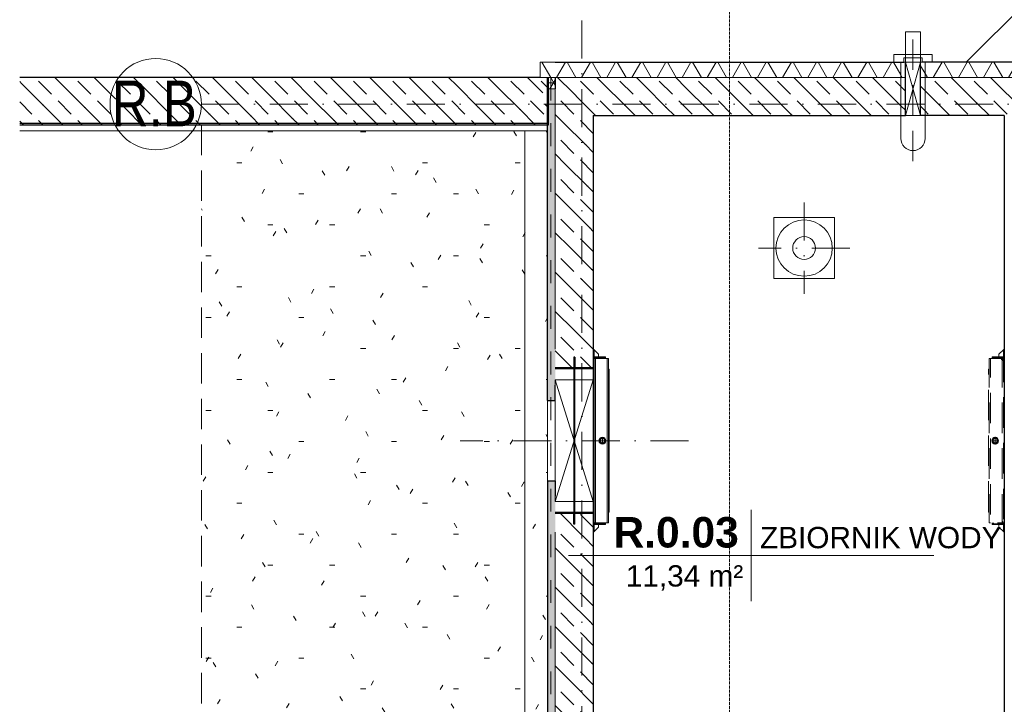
# Model space of a CAD drawing. Header units: millimetres. Extents: x -3176 to 162662, y -36434 to 57907.
# Tile 97 of 155: x 99967 to 106435, y 23065 to 27560. Entities that reach past the tile are written whole.
import ezdxf

# ---------------------------------------------------------------- set-up
doc = ezdxf.new("R2010")
doc.units = ezdxf.units.MM
for name, pattern in [('1-Sheet - 32170-CIV-6170-DW-2035-015-01 - RZUTY$0$A_Dash_1_5mm', [30, 15, -15]), ('1-Sheet - 32170-CIV-6170-DW-2035-015-01 - RZUTY$0$A_Dash_Dot_2_5mm_Axis', [45, 25, -10, 0, -10]), ('1-Sheet - 32170-CIV-6170-DW-2035-015-01 - RZUTY$0$A_Hidden_2_0mm', [30, 20, -10]), ('DASHED', [0.75, 0.5, -0.25])]:
    doc.linetypes.add(name, pattern=pattern)
doc.layers.get('0').update_dxf_attribs({"lineweight": 5})
for name, color, linetype, lineweight in [('1-Sheet - 32170-CIV-6170-DW-2035-015-01 - RZUTY$0$_UG_Urządzenia', 8, 'Continuous', 0), ('1-Sheet - 32170-CIV-6170-DW-2035-015-01 - RZUTY$0$A-AREA-IDEN', 2, 'Continuous', 9), ('1-Sheet - 32170-CIV-6170-DW-2035-015-01 - RZUTY$0$A-DETL', 8, 'Continuous', 0), ('1-Sheet - 32170-CIV-6170-DW-2035-015-01 - RZUTY$0$A-DETL-GENF', 8, 'Continuous', 0), ('1-Sheet - 32170-CIV-6170-DW-2035-015-01 - RZUTY$0$A-DETL-THIN', 8, 'Continuous', 0), ('1-Sheet - 32170-CIV-6170-DW-2035-015-01 - RZUTY$0$A-FLOR', 8, 'Continuous', 0), ('1-Sheet - 32170-CIV-6170-DW-2035-015-01 - RZUTY$0$A-GENM', 8, 'Continuous', 0), ('1-Sheet - 32170-CIV-6170-DW-2035-015-01 - RZUTY$0$A-WALL', 8, 'Continuous', 0), ('1-Sheet - 32170-CIV-6170-DW-2035-015-01 - RZUTY$0$A-WALL-PATT', 8, 'Continuous', 0), ('1-Sheet - 32170-CIV-6170-DW-2035-015-01 - RZUTY$0$OPISY', 8, 'Continuous', 0), ('1-Sheet - 32170-CIV-6170-DW-2035-015-01 - RZUTY$0$S-GRID', 8, 'Continuous', 0), ('1-Sheet - 32170-CIV-6170-DW-2035-015-01 - RZUTY$0$S-GRID-IDEN', 8, 'Continuous', 0), ('1-Sheet - 32170-CIV-6170-DW-2035-015-01 - RZUTY$0$Zastawki do basenu_dxf _3_', 8, 'Continuous', 9), ('1-Sheet - 32170-CIV-6170-DW-2035-015-01 - RZUTY$0$Zastawki i wpusty_dxf _2_', 8, 'Continuous', 0), ('G-ANNO-SYMB', 111, 'DASHED', 9)]:
    doc.layers.add(name, color=color, linetype=linetype, lineweight=lineweight)
doc.styles.add('1-Sheet - 32170-CIV-6170-DW-2035-015-01 - RZUTY$0$Arial_6', font='arial.ttf', dxfattribs={"width": 0.8, "height": 30})
doc.styles.add('1-Sheet - 32170-CIV-6170-DW-2035-015-01 - RZUTY$0$Arial_7', font='arial.ttf', dxfattribs={"height": 14})
doc.styles.add('1-Sheet - 32170-CIV-6170-DW-2035-015-01 - RZUTY$0$Arial_B_1', font='arialbd.ttf', dxfattribs={"height": 20})
pattern_1 = [(315, (1157.854, 0), (12.93157, 12.93157), [12.192, -6.096]), (315, (1171.061, -1e-12), (12.93157, 12.93157), [20.32, 0, 0, 0])]

# ---------------------------------------------------------------- blocks, each defined once
blk = doc.blocks.new('1-Sheet - 32170-CIV-6170-DW-2035-015-01 - RZUTY$0$A_Opening_Circular_Face_Based - Circular_Fi_800-1001373-B2_100_AG_PARTER_00 - Dep_PW')
at = {"layer": '1-Sheet - 32170-CIV-6170-DW-2035-015-01 - RZUTY$0$A-DETL-GENF'}
for p, q in [((5741.53, -99), (5741.53, -19)), ((5741.53, -19), (5766.53, -19)), ((5741.53, -99), (5766.53, -19)), ((5741.53, -19), (5766.53, -99)), ((5766.53, -19), (5766.53, -99)), ((5766.53, -99), (5741.53, -99))]:
    blk.add_line(p, q, dxfattribs=at)
blk = doc.blocks.new('1-Sheet - 32170-CIV-6170-DW-2035-015-01 - RZUTY$0$Zastawki i wpusty_dxf_Wpust żel_ 40x40cm-989291-B2_100_AG_PARTER_00 - Dep_PW')
at = {"layer": '1-Sheet - 32170-CIV-6170-DW-2035-015-01 - RZUTY$0$_UG_Urządzenia', "color": 7, "lineweight": 9, "flags": 128}
blk.add_lwpolyline([(-20, 20), (20, 20), (20, -20), (-20, -20)], close=True, dxfattribs=at)
at = {"layer": '1-Sheet - 32170-CIV-6170-DW-2035-015-01 - RZUTY$0$_UG_Urządzenia', "color": 7, "lineweight": 9}
for radius in [18.5, 7.5]:
    blk.add_circle((0, 0), radius, dxfattribs=at)
blk = doc.blocks.new('1-Sheet - 32170-CIV-6170-DW-2035-015-01 - RZUTY$0$Zastawki do basenu_dxf_SW_CENTERMARKSYMBOL_23-993070-B2_100_AG_PARTER_00 - Dep_PW')
at = {"layer": '1-Sheet - 32170-CIV-6170-DW-2035-015-01 - RZUTY$0$OPISY'}
for p, q in [((-0.5, 0), (-0.95, 0)), ((0, 0.5), (0, 0.95)), ((0.5, 0), (0.95, 0)), ((0, -0.5), (0, -0.95))]:
    blk.add_line(p, q, dxfattribs=at)
at = {"layer": '1-Sheet - 32170-CIV-6170-DW-2035-015-01 - RZUTY$0$OPISY', "flags": 128}
for points in [[(-0.25, 0), (0, 0), (0, 0.25)], [(0.25, 0), (0, 0), (0, -0.25)]]:
    blk.add_lwpolyline(points, dxfattribs=at)
blk = doc.blocks.new('1-Sheet - 32170-CIV-6170-DW-2035-015-01 - RZUTY$0$Zastawki do basenu_dxf_A$Cf02e1ef2-992999-B2_100_AG_PARTER_00 - Dep_PW')
at = {"layer": '1-Sheet - 32170-CIV-6170-DW-2035-015-01 - RZUTY$0$_UG_Urządzenia'}
for p, q in [((0, 10.1), (0, 10.4)), ((5, 10.4), (5, 9.8)), ((6, 9.4), (5.5, 9.4)), ((10, 9.9), (6, 9.9)), ((110, 9.9), (114, 9.9)), ((114.5, 9.4), (114, 9.4)), ((115, 10.4), (115, 9.8)), ((120, 10.1), (120, 10.4)), ((5.5, 3.4), (6, 3.4)), ((106.6, 0), (13.4, 0)), ((57.98, 3.4), (58.27, 3.4)), ((61.03, 2.4), (58.97, 2.4)), ((61.73, 3.4), (62.02, 3.4))]:
    blk.add_line(p, q, dxfattribs=at)
at = {"layer": '1-Sheet - 32170-CIV-6170-DW-2035-015-01 - RZUTY$0$_UG_Urządzenia', "flags": 128}
for points in [[(5, 3.4), (5, 9.4), (5, 9.8), (0.3, 9.8), (3.2, 6.9), (5, 6.9)], [(6, 2.4), (5, 2.4), (5, 3.4), (5.5, 3.4), (5.5, 9.4), (5, 9.4)], [(114, 10.4), (114, 9.9), (114, 8.9), (6, 8.9), (6, 9.9), (6, 10.4)], [(6, 8.9), (6, 1.4), (114, 1.4), (114, 8.9)], [(10, 10.4), (10, 9.9), (110, 9.9), (110, 10.4)], [(114, 3.4), (114.5, 3.4), (115, 3.4), (115, 9.4)], [(115, 6.9), (116.8, 6.9), (119.7, 9.8), (115, 9.8), (115, 9.4), (114.5, 9.4), (114.5, 3.4)], [(114, 1.4), (114, 0.4), (6, 0.4), (6, 1.4)], [(115, 3.4), (115, 2.4), (114, 2.4)]]:
    blk.add_lwpolyline(points, dxfattribs=at)
at = {"layer": '1-Sheet - 32170-CIV-6170-DW-2035-015-01 - RZUTY$0$_UG_Urządzenia'}
for radius in [2.25, 2, 1.5]:
    blk.add_circle((60, 4.4), radius, dxfattribs=at)
for centre, radius, start, end in [((6, 9.4), 1, 90, 180), ((6, 9.4), 0.5, 90, 180), ((114, 9.4), 1, 0, 90), ((114, 9.4), 0.5, 0, 90), ((6, 3.4), 1, 180, 270), ((6, 3.4), 0.5, 180, 270), ((114, 3.4), 0.5, 270, 360), ((114, 3.4), 1, 270, 360)]:
    blk.add_arc(centre, radius, start, end, dxfattribs=at)
for points, knots in [([(0, 10.4), (0, 10.4), (0, 10.39), (0.02, 10.35), (0.04, 10.29), (0.07, 10.2), (0.11, 10.1), (0.16, 9.99), (0.22, 9.89), (0.27, 9.83), (0.3, 9.8)], [0, 0, 0, 0, 0.116813, 0.242225, 0.372808, 0.505257, 0.636505, 0.763879, 0.885356, 1, 1, 1, 1]), ([(0, 10.1), (0, 10.1), (0, 10.1), (0.02, 10.08), (0.04, 10.04), (0.07, 10), (0.11, 9.95), (0.18, 9.87), (0.25, 9.83), (0.3, 9.8)], [0, 0, 0, 0, 0.100924, 0.210735, 0.327937, 0.451291, 0.580016, 0.713971, 1, 1, 1, 1]), ([(119.7, 9.8), (119.73, 9.83), (119.78, 9.89), (119.84, 9.99), (119.89, 10.1), (119.93, 10.2), (119.96, 10.29), (119.98, 10.35), (120, 10.39), (120, 10.4), (120, 10.4)], [0, 0, 0, 0, 0.114644, 0.236121, 0.363495, 0.494743, 0.627192, 0.757775, 0.883187, 1, 1, 1, 1]), ([(119.7, 9.8), (119.75, 9.83), (119.82, 9.87), (119.89, 9.95), (119.93, 10), (119.96, 10.04), (119.98, 10.08), (120, 10.1), (120, 10.1), (120, 10.1)], [0, 0, 0, 0, 0.286029, 0.419984, 0.548709, 0.672063, 0.789265, 0.899076, 1, 1, 1, 1]), ([(12.89, 0.4), (12.9, 0.39), (12.94, 0.33), (13, 0.23), (13.09, 0.12), (13.18, 0.05), (13.28, 0.01), (13.36, 0), (13.4, 0)], [0, 0, 0, 0, 0.04039, 0.238859, 0.437328, 0.632049, 0.820031, 1, 1, 1, 1]), ([(106.6, 0), (106.64, 0), (106.72, 0.01), (106.82, 0.05), (106.91, 0.12), (107, 0.23), (107.06, 0.33), (107.1, 0.39), (107.11, 0.4)], [0, 0, 0, 0, 0.179969, 0.367951, 0.562672, 0.761141, 0.95961, 1, 1, 1, 1])]:
    blk.add_open_spline(points, degree=3, knots=knots, dxfattribs=at)
blk.add_blockref('1-Sheet - 32170-CIV-6170-DW-2035-015-01 - RZUTY$0$Zastawki do basenu_dxf_SW_CENTERMARKSYMBOL_23-993070-B2_100_AG_PARTER_00 - Dep_PW', (60, 4.4))
blk = doc.blocks.new('1-Sheet - 32170-CIV-6170-DW-2035-015-01 - RZUTY$0$KTI_Tuleja_Integra - KTI_Tuleja_Integra 945-1006807-B2_100_AG_PARTER_00 - Dep_PW')
at = {"layer": '1-Sheet - 32170-CIV-6170-DW-2035-015-01 - RZUTY$0$A-GENM', "lineweight": 25}
for p, q in [((5753.68, -4.25), (5753.68, -11.75)), ((5754.38, -4.25), (5753.68, -4.25)), ((5754.38, -4.25), (5754.38, -11.75)), ((5766.53, -11.25), (5741.53, -11.25)), ((5766.53, -11.75), (5741.53, -11.75)), ((5754.38, -11.75), (5753.68, -11.75)), ((5766.53, -11.75), (5766.53, -11.25)), ((5741.53, -106.25), (5766.53, -106.25)), ((5766.53, -106.75), (5741.53, -106.75)), ((5753.68, -113.75), (5753.68, -106.25)), ((5754.38, -106.25), (5753.68, -106.25)), ((5754.38, -113.75), (5754.38, -106.25)), ((5766.53, -106.25), (5766.53, -106.75)), ((5754.38, -113.75), (5753.68, -113.75))]:
    blk.add_line(p, q, dxfattribs=at)
at = {"layer": '1-Sheet - 32170-CIV-6170-DW-2035-015-01 - RZUTY$0$A-GENM'}
for p, q in [((5753.68, -106.25), (5753.68, -11.75)), ((5754.38, -11.75), (5754.38, -106.25)), ((5766.53, -106.25), (5766.53, -11.75))]:
    blk.add_line(p, q, dxfattribs=at)
blk = doc.blocks.new('1-Sheet - 32170-CIV-6170-DW-2035-015-01 - RZUTY$0$A_Opening_Circular_Face_Based - Circular_Fi_100-1011685-B2_100_AG_PARTER_00 - Dep_PW')
at = {"layer": '1-Sheet - 32170-CIV-6170-DW-2035-015-01 - RZUTY$0$A-DETL-GENF'}
for p, q in [((5971.53, 189.5), (5973.27, 189.5)), ((5971.53, 154.5), (5971.53, 189.5)), ((5981.53, 154.5), (5971.53, 189.5)), ((5971.53, 154.5), (5981.53, 189.5)), ((5979.78, 189.5), (5981.53, 189.5)), ((5981.53, 189.5), (5981.53, 154.5)), ((5981.53, 154.5), (5971.53, 154.5))]:
    blk.add_line(p, q, dxfattribs=at)
blk = doc.blocks.new('1-Sheet - 32170-CIV-6170-DW-2035-015-01 - RZUTY$0$Ściana oporowa - Ściana oporowa-1051606-B2_100_AG_PARTER_00 - Dep_PW')
at = {"layer": '1-Sheet - 32170-CIV-6170-DW-2035-015-01 - RZUTY$0$A-WALL-PATT', "lineweight": 9}
h = blk.add_hatch(dxfattribs=at)
h.set_pattern_fill('FP_1', color=256, style=0, pattern_type=2)
h.set_pattern_definition([(315, (0, 0), (12.93157, 12.93157), [12.192, -6.096]), (315, (13.208, 0), (12.93157, 12.93157), [20.32, 0, 0, 0])])
h.paths.add_polyline_path([(5721.53, 148.45), (5737.03, 148.45), (5731.53, 179.5), (5389.7, 179.5), (5389.7, 148.45), (5610.31, 148.45)])
h.paths.add_polyline_path([(5737.03, 172), (5737.03, 179.5), (5736.53, 179.5), (5736.53, 172)])
at = {"layer": '1-Sheet - 32170-CIV-6170-DW-2035-015-01 - RZUTY$0$A-WALL', "lineweight": 25}
for p, q in [((5731.53, 179.5), (5389.7, 179.5)), ((5737.03, 148.45), (5737.03, 172)), ((5389.7, 148.45), (5737.03, 148.45))]:
    blk.add_line(p, q, dxfattribs=at)
at = {"layer": '1-Sheet - 32170-CIV-6170-DW-2035-015-01 - RZUTY$0$A-WALL'}
for p, q in [((5737.03, 172), (5737.03, 179.5)), ((5736.53, 144.5), (5389.7, 144.5))]:
    blk.add_line(p, q, dxfattribs=at)
blk = doc.blocks.new('1-Sheet - 32170-CIV-6170-DW-2035-015-01 - RZUTY$0$A_Nasada_ssawna - NASADA_SSAWNA_DN_100-1250078-B2_100_AG_PARTER_00 - Dep_PW')
at = {"layer": '1-Sheet - 32170-CIV-6170-DW-2035-015-01 - RZUTY$0$A-GENM'}
for p, q in [((5971.53, 209.5), (5971.53, 189.5)), ((5981.53, 209.5), (5971.53, 209.5)), ((5981.53, 189.5), (5981.53, 209.5)), ((5970.53, 192.5), (5970.53, 189.5)), ((5982.53, 192.5), (5970.53, 192.5)), ((5970.53, 189.5), (5982.53, 189.5)), ((5982.53, 189.5), (5982.53, 192.5))]:
    blk.add_line(p, q, dxfattribs=at)
blk = doc.blocks.new('1-Sheet - 32170-CIV-6170-DW-2035-015-01 - RZUTY$0$Zastawki i wpusty_dxf_SW_CENTERMARKSYMBOL_25-1025506-B2_100_AG_PARTER_00 - Dep_PW')
at = {"layer": '1-Sheet - 32170-CIV-6170-DW-2035-015-01 - RZUTY$0$A-DETL', "linetype": '1-Sheet - 32170-CIV-6170-DW-2035-015-01 - RZUTY$0$A_Hidden_2_0mm'}
for p, q in [((-0.5, 0), (-0.95, 0)), ((0, 0.5), (0, 0.95)), ((0.5, 0), (0.95, 0)), ((0, -0.5), (0, -0.95))]:
    blk.add_line(p, q, dxfattribs=at)
at = {"layer": '1-Sheet - 32170-CIV-6170-DW-2035-015-01 - RZUTY$0$A-DETL', "linetype": '1-Sheet - 32170-CIV-6170-DW-2035-015-01 - RZUTY$0$A_Hidden_2_0mm', "flags": 128}
for points in [[(-0.25, 0), (0, 0), (0, 0.25)], [(0.25, 0), (0, 0), (0, -0.25)]]:
    blk.add_lwpolyline(points, dxfattribs=at)
blk = doc.blocks.new('1-Sheet - 32170-CIV-6170-DW-2035-015-01 - RZUTY$0$Zastawki i wpusty_dxf_SW_CENTERMARKSYMBOL_26-1025507-B2_100_AG_PARTER_00 - Dep_PW')
at = {"layer": '1-Sheet - 32170-CIV-6170-DW-2035-015-01 - RZUTY$0$A-DETL', "linetype": '1-Sheet - 32170-CIV-6170-DW-2035-015-01 - RZUTY$0$A_Hidden_2_0mm', "flags": 128}
for points in [[(-0.5, 0), (-0.25, 0), (0, 0), (0, 0.25), (0, 0.5)], [(0.5, 0), (0.25, 0), (0, 0), (0, -0.25), (0, -0.5)]]:
    blk.add_lwpolyline(points, dxfattribs=at)
blk = doc.blocks.new('1-Sheet - 32170-CIV-6170-DW-2035-015-01 - RZUTY$0$Zastawki i wpusty_dxf_SW_CENTERMARKSYMBOL_27-1025508-B2_100_AG_PARTER_00 - Dep_PW')
at = {"layer": '1-Sheet - 32170-CIV-6170-DW-2035-015-01 - RZUTY$0$A-DETL', "linetype": '1-Sheet - 32170-CIV-6170-DW-2035-015-01 - RZUTY$0$A_Hidden_2_0mm'}
for p, q in [((-0.5, 0), (-2.5, 0)), ((0, 0.5), (0, 2.5)), ((0.5, 0), (2.5, 0)), ((0, -0.5), (0, -2.5))]:
    blk.add_line(p, q, dxfattribs=at)
at = {"layer": '1-Sheet - 32170-CIV-6170-DW-2035-015-01 - RZUTY$0$A-DETL', "linetype": '1-Sheet - 32170-CIV-6170-DW-2035-015-01 - RZUTY$0$A_Hidden_2_0mm', "flags": 128}
for points in [[(-0.25, 0), (0, 0), (0, 0.25)], [(0.25, 0), (0, 0), (0, -0.25)]]:
    blk.add_lwpolyline(points, dxfattribs=at)
blk = doc.blocks.new('1-Sheet - 32170-CIV-6170-DW-2035-015-01 - RZUTY$0$Zastawki i wpusty_dxf_A$C19af83ed-1025476-B2_100_AG_PARTER_00 - Dep_PW')
at = {"layer": '1-Sheet - 32170-CIV-6170-DW-2035-015-01 - RZUTY$0$_UG_Urządzenia'}
for p, q in [((7.41, 114), (7.41, 114)), ((9.23, 114), (9.23, 114)), ((3.4, 6), (3.4, 5.5)), ((7.41, 6), (7.41, 6)), ((9.23, 6), (9.23, 6)), ((9.4, 5.5), (9.4, 6)), ((9.4, 5), (9.8, 5))]:
    blk.add_line(p, q, dxfattribs=at)
at = {"layer": '1-Sheet - 32170-CIV-6170-DW-2035-015-01 - RZUTY$0$_UG_Urządzenia', "flags": 128}
for points in [[(9.25, 114), (9.23, 114), (7.41, 114), (7.39, 114)], [(9.25, 6), (9.23, 6), (7.41, 6), (7.39, 6)]]:
    blk.add_lwpolyline(points, dxfattribs=at)
at = {"layer": '1-Sheet - 32170-CIV-6170-DW-2035-015-01 - RZUTY$0$_UG_Urządzenia'}
for radius in [2.25, 2, 1.5]:
    blk.add_circle((4.4, 60), radius, dxfattribs=at)
blk.add_arc((3.4, 114), 0.5, 90, 180, dxfattribs=at)
for points, knots in [([(0.4, 107.11), (0.39, 107.1), (0.33, 107.06), (0.23, 107), (0.12, 106.91), (0.05, 106.82), (0.01, 106.72), (0, 106.64), (0, 106.6)], [0, 0, 0, 0, 0.04039, 0.238859, 0.437328, 0.632049, 0.820031, 1, 1, 1, 1]), ([(9.8, 0.3), (9.83, 0.27), (9.89, 0.22), (9.99, 0.16), (10.1, 0.11), (10.2, 0.07), (10.29, 0.04), (10.35, 0.02), (10.39, 0), (10.4, 0), (10.4, 0)], [0, 0, 0, 0, 0.114644, 0.236121, 0.363495, 0.494743, 0.627192, 0.757775, 0.883187, 1, 1, 1, 1]), ([(9.8, 0.3), (9.83, 0.25), (9.87, 0.18), (9.95, 0.11), (10, 0.07), (10.04, 0.04), (10.08, 0.02), (10.1, 0), (10.1, 0), (10.1, 0)], [0, 0, 0, 0, 0.286029, 0.419984, 0.548709, 0.672063, 0.789265, 0.899076, 1, 1, 1, 1])]:
    blk.add_open_spline(points, degree=3, knots=knots, dxfattribs=at)
at = {"layer": '1-Sheet - 32170-CIV-6170-DW-2035-015-01 - RZUTY$0$A-DETL', "linetype": '1-Sheet - 32170-CIV-6170-DW-2035-015-01 - RZUTY$0$A_Hidden_2_0mm'}
for p, q in [((9.4, 114), (9.4, 114.5)), ((0, 13.4), (0, 106.6)), ((2.4, 58.97), (2.4, 61.03)), ((3.4, 62.02), (3.4, 61.73)), ((3.4, 58.27), (3.4, 57.98)), ((9.9, 10), (10.4, 10))]:
    blk.add_line(p, q, dxfattribs=at)
at = {"layer": '1-Sheet - 32170-CIV-6170-DW-2035-015-01 - RZUTY$0$A-DETL', "linetype": '1-Sheet - 32170-CIV-6170-DW-2035-015-01 - RZUTY$0$A_Hidden_2_0mm', "flags": 128}
for points in [[(3.4, 114.5), (3.4, 115), (9.4, 115), (9.8, 115), (9.8, 119.7), (6.9, 116.8), (6.9, 115)], [(10.1, 120), (10.4, 120), (10.4, 115), (9.8, 115)], [(1.4, 6), (0.4, 6), (0.4, 114), (1.4, 114)], [(8.9, 114), (1.4, 114), (1.4, 6), (8.9, 6)], [(2.4, 114), (2.4, 115), (3.4, 115)], [(3.4, 114), (3.4, 114.5), (9.4, 114.5), (9.4, 115)], [(9.9, 6), (8.9, 6), (8.9, 114), (9.9, 114)], [(10.4, 110), (10.4, 114), (9.9, 114), (9.9, 110), (9.9, 10), (9.9, 6), (10.4, 6), (10.4, 5)], [(9.9, 110), (10.4, 110), (10.4, 10), (10.4, 6)], [(3.4, 5), (3.4, 5.5), (9.4, 5.5), (9.4, 5), (3.4, 5), (2.4, 5), (2.4, 6)], [(6.9, 5), (6.9, 3.2), (9.8, 0.3), (9.8, 5), (10.4, 5), (10.4, 0), (10.1, 0)]]:
    blk.add_lwpolyline(points, dxfattribs=at)
at = {"layer": '1-Sheet - 32170-CIV-6170-DW-2035-015-01 - RZUTY$0$A-DETL', "linetype": '1-Sheet - 32170-CIV-6170-DW-2035-015-01 - RZUTY$0$A_Hidden_2_0mm'}
for centre, radius, start, end in [((3.4, 114), 1, 90, 180), ((9.4, 114), 1, 360, 90), ((9.4, 114), 0.5, 0, 90), ((3.4, 6), 1, 180, 270), ((3.4, 6), 0.5, 180, 270), ((9.4, 6), 0.5, 270, 0), ((9.4, 6), 1, 270, 0)]:
    blk.add_arc(centre, radius, start, end, dxfattribs=at)
for points, knots in [([(10.4, 120), (10.4, 120), (10.39, 120), (10.35, 119.98), (10.29, 119.96), (10.2, 119.93), (10.1, 119.89), (9.99, 119.84), (9.89, 119.78), (9.83, 119.73), (9.8, 119.7)], [0, 0, 0, 0, 0.116813, 0.242225, 0.372808, 0.505257, 0.636505, 0.763879, 0.885356, 1, 1, 1, 1]), ([(10.1, 120), (10.1, 120), (10.1, 120), (10.08, 119.98), (10.04, 119.96), (10, 119.93), (9.95, 119.89), (9.87, 119.82), (9.83, 119.75), (9.8, 119.7)], [0, 0, 0, 0, 0.100924, 0.210735, 0.327937, 0.451291, 0.580016, 0.713971, 1, 1, 1, 1]), ([(0, 13.4), (0, 13.36), (0.01, 13.28), (0.05, 13.18), (0.12, 13.09), (0.23, 13), (0.33, 12.94), (0.39, 12.9), (0.4, 12.89)], [0, 0, 0, 0, 0.179969, 0.367951, 0.562672, 0.761141, 0.95961, 1, 1, 1, 1])]:
    blk.add_open_spline(points, degree=3, knots=knots, dxfattribs=at)
at = {"rotation": 270}
for name, p in [('1-Sheet - 32170-CIV-6170-DW-2035-015-01 - RZUTY$0$Zastawki i wpusty_dxf_SW_CENTERMARKSYMBOL_25-1025506-B2_100_AG_PARTER_00 - Dep_PW', (9.23, 113.33)), ('1-Sheet - 32170-CIV-6170-DW-2035-015-01 - RZUTY$0$Zastawki i wpusty_dxf_SW_CENTERMARKSYMBOL_27-1025508-B2_100_AG_PARTER_00 - Dep_PW', (4.4, 60)), ('1-Sheet - 32170-CIV-6170-DW-2035-015-01 - RZUTY$0$Zastawki i wpusty_dxf_SW_CENTERMARKSYMBOL_26-1025507-B2_100_AG_PARTER_00 - Dep_PW', (9.23, 6.67))]:
    blk.add_blockref(name, p, dxfattribs=at)
blk = doc.blocks.new('1-Sheet - 32170-CIV-6170-DW-2035-015-01 - RZUTY$0$Grid - A_Grid_Head_Circle_6mm-466136-B2_100_AG_PARTER_00 - Dep_PW')
at = {"layer": '1-Sheet - 32170-CIV-6170-DW-2035-015-01 - RZUTY$0$S-GRID-IDEN'}
blk.add_circle((0, 0), 0.3, dxfattribs=at)
blk = doc.blocks.new('1-Sheet - 32170-CIV-6170-DW-2035-015-01 - RZUTY$0$A_Room_Tag - Room_Number_Area_Name-302085-B2_100_AG_PARTER_00 - Dep_PW')
at = {"layer": '1-Sheet - 32170-CIV-6170-DW-2035-015-01 - RZUTY$0$A-AREA-IDEN'}
for q in [(0, 0.3), (-1.2, 0), (0, -0.3), (1.2, 0)]:
    blk.add_line((0, 0), q, dxfattribs=at)
blk = doc.blocks.new('1-Sheet - 32170-CIV-6170-DW-2035-015-01 - RZUTY')
at = {"layer": '1-Sheet - 32170-CIV-6170-DW-2035-015-01 - RZUTY$0$A-DETL-GENF'}
h = blk.add_hatch(dxfattribs=at)
h.set_pattern_fill('FP_11', color=8, style=0, pattern_type=2)
h.set_pattern_definition([(0, (1157.854, 0), (0, 14.287), []), (60, (1157.854, 0), (-12.37377, 7.144), []), (120, (1157.854, 0), (-12.37377, -7.144), [])])
h.paths.add_polyline_path([(6889.38, 179.5), (6899.38, 179.5), (6899.38, 189.5), (6889.38, 189.5)])
h = blk.add_hatch(dxfattribs=at)
h.set_pattern_fill('FP_10', color=8, style=0, pattern_type=2)
h.set_pattern_definition([(0, (1157.854, 0), (81.28, 20.32), [3.353, -57.607, 3.353, -57.607, -325.12]), (0, (1157.854, 0), (81.28, 20.32), [-121.92, 3.353, -118.567, 3.353, -57.607, -142.24]), (0, (1157.854, 0), (81.28, 20.32), [-304.8, 3.353, -37.287, 3.353, -98.247]), (120, (1188.334, 10.16), (-58.237636, 60.230545), [3.353, -57.607, 3.353, -57.607, -325.12]), (120, (1188.334, 10.16), (-58.237636, 60.230545), [-121.92, 3.353, -118.567, 3.353, -57.607, -142.24]), (120, (1188.334, 10.16), (-58.237636, 60.230545), [-304.8, 3.353, -37.287, 3.353, -98.247]), (240, (1198.494, 50.8), (-23.042364, -80.550545), [3.353, -57.607, 3.353, -57.607, -325.12]), (240, (1198.494, 50.8), (-23.042364, -80.550545), [-121.92, 3.353, -118.567, 3.353, -57.607, -142.24]), (240, (1198.494, 50.8), (-23.042364, -80.550545), [-304.8, 3.353, -37.287, 3.353, -98.247])])
h.paths.add_polyline_path([(6879.38, -968), (7822.47, -968), (7954.38, -855.5), (7954.38, -745.5), (7469.38, -745.5), (7469.38, -740.5), (6894.38, -740.5), (6894.38, 148.45), (6666.88, 148.45), (6666.88, -968)])
at = {"layer": '1-Sheet - 32170-CIV-6170-DW-2035-015-01 - RZUTY$0$A-WALL-PATT', "lineweight": 9}
h = blk.add_hatch(dxfattribs=at)
h.set_pattern_fill('FP_4', color=256, angle=180, style=0, pattern_type=2)
h.set_pattern_definition([(360, (1157.854, 0), (4e-14, 14.287), []), (60, (1157.854, 0), (-12.37377, 7.144), []), (120, (1157.854, 0), (-12.37377, -7.144), [])])
h.paths.add_polyline_path([(7479.38, 179.5), (7479.38, 189.5), (7142.38, 189.5), (7142.38, 179.5), (7478.64, 179.5)])
h.paths.add_polyline_path([(6924.38, 179.5), (7126.38, 179.5), (7126.38, 189.5), (6899.38, 189.5), (6899.38, 179.5)])
h = blk.add_hatch(dxfattribs=at)
h.set_pattern_fill('FP_7', color=256, angle=180, style=0, pattern_type=2)
h.set_pattern_definition([(3e-14, (1157.854, 0), (-6e-15, 14.287), []), (60, (1157.854, 0), (-12.37377, 7.144), []), (120, (1157.854, 0), (-12.37377, -7.144), [])])
h.paths.add_polyline_path([(7126.38, 179.5), (7129.38, 179.5), (7129.38, 189.5), (7126.38, 189.5)])
h.paths.add_polyline_path([(7139.38, 179.5), (7142.38, 179.5), (7142.38, 189.5), (7139.38, 189.5), (7139.38, 180.94)])
h = blk.add_hatch(dxfattribs=at)
h.set_pattern_fill('FP_3', color=256, angle=135, style=0, pattern_type=2)
h.set_pattern_definition(pattern_1)
h.paths.add_polyline_path([(6894.38, 151.27), (6894.38, 179.5), (6889.38, 179.5), (6892.78, 160.32)])
h = blk.add_hatch(dxfattribs=at)
h.set_pattern_fill('FP_4', color=256, angle=180, style=0, pattern_type=2)
h.set_pattern_definition([(360, (1157.854, 0), (3e-14, 14.287), []), (60, (1157.854, 0), (-12.37377, 7.144), []), (120, (1157.854, 0), (-12.37377, -7.144), [])])
h.paths.add_polyline_path([(6899.38, 172), (6899.38, 179.5), (6894.88, 179.5), (6894.88, 172)])
h = blk.add_hatch(dxfattribs=at)
h.set_pattern_fill('FP_3', color=256, angle=135, style=0, pattern_type=2)
h.set_pattern_definition(pattern_1)
h.paths.add_polyline_path([(7479.38, 154.5), (7479.38, 179.5), (7142.38, 179.5), (7142.38, 154.5), (7430.02, 154.5)])
h.paths.add_polyline_path([(7099.09, 154.5), (7126.38, 154.5), (7126.38, 179.5), (6899.38, 179.5), (6899.38, 172), (6924.38, 172), (6924.38, 154.5), (6988.78, 154.5)])
h = blk.add_hatch(dxfattribs=at)
h.set_pattern_fill('FP_3', color=256, angle=135, style=0, pattern_type=2)
h.set_pattern_definition([(315, (1157.854, 0), (12.93157, 12.93157), [12.192, -6.096]), (315, (1171.061, 4e-14), (12.93157, 12.93157), [20.32, 0, 0, 0])])
h.paths.add_polyline_path([(7129.38, 154.5), (7129.38, 179.5), (7126.38, 179.5), (7126.38, 154.5)])
h.paths.add_polyline_path([(7139.38, 154.5), (7142.38, 154.5), (7142.38, 179.5), (7139.38, 179.41), (7139.38, 168.9)])
h = blk.add_hatch(dxfattribs=at)
h.set_pattern_fill('FP_5', color=256, angle=180, style=0, pattern_type=2)
h.set_pattern_definition([(360, (1157.854, 0), (9.525, 5.499), [6.35, -12.7]), (120, (1157.854, 0), (-9.5247737, 5.499392), [6.35, -12.7]), (60, (1157.854, 0), (0.0002263, 10.998392), [0, -12.7, 6.35, 0])])
h.paths.add_polyline_path([(6894.38, -740.5), (6899.38, -740.5), (6899.38, -523.46), (6894.38, -523.46), (6894.38, -735.5)])
h.paths.add_polyline_path([(6899.38, -470.54), (6899.38, -85.46), (6894.38, -85.46), (6894.38, -470.54)])
h.paths.add_polyline_path([(6899.38, -32.54), (6899.38, 172), (6894.38, 172), (6894.38, 151.27), (6894.88, 148.45), (6894.38, 148.45), (6894.38, -32.54)])
h = blk.add_hatch(dxfattribs=at)
h.set_pattern_fill('FP_3', color=256, angle=135, style=0, pattern_type=2)
h.set_pattern_definition([(315, (1157.854, 0), (12.93157, 12.93157), [12.192, -6.096]), (315, (1171.061, -1e-12), (12.93157, 12.93157), [20.32, 0, 0, 0])])
h.paths.add_polyline_path([(6899.38, -735.5), (6924.38, -735.5), (6924.38, -557), (6899.38, -557), (6899.38, -710.5)])
h.paths.add_polyline_path([(6906.05, -437), (6924.38, -437), (6924.38, -119), (6899.38, -119), (6899.38, -437)])
h.paths.add_polyline_path([(6924.38, 1), (6924.38, 172), (6899.38, 172), (6899.38, 1)])
h = blk.add_hatch(dxfattribs=at)
h.set_pattern_fill('FP_6', color=256, angle=45, style=0, pattern_type=2)
h.set_pattern_definition([(315, (1157.854, 0), (12.93157, 12.93157), [12.192, -6.096]), (315, (1171.061, 2e-13), (12.93157, 12.93157), [20.32, 0, 0, 0])])
h.paths.add_polyline_path([(6899.38, -119), (6924.38, -119), (6924.38, -106.25), (6899.38, -106.25)])
h.paths.add_polyline_path([(6899.38, -11.75), (6924.38, -11.75), (6924.38, 1), (6899.38, 1), (6899.38, -10.73)])
at = {"layer": '1-Sheet - 32170-CIV-6170-DW-2035-015-01 - RZUTY$0$A-DETL', "linetype": '1-Sheet - 32170-CIV-6170-DW-2035-015-01 - RZUTY$0$A_Hidden_2_0mm'}
for p, q in [((7134.38, 124.5), (7134.38, 204.5)), ((6666.88, 148.5), (6666.88, -968))]:
    blk.add_line(p, q, dxfattribs=at)
at = {"layer": '1-Sheet - 32170-CIV-6170-DW-2035-015-01 - RZUTY$0$A-DETL', "linetype": '1-Sheet - 32170-CIV-6170-DW-2035-015-01 - RZUTY$0$A_Dash_1_5mm'}
blk.add_line((6896.38, 179.5), (6896.38, -738.5), dxfattribs=at)
at = {"layer": '1-Sheet - 32170-CIV-6170-DW-2035-015-01 - RZUTY$0$A-DETL', "linetype": '1-Sheet - 32170-CIV-6170-DW-2035-015-01 - RZUTY$0$A_Dash_Dot_2_5mm_Axis'}
for p, q in [((7062.83, 97.5), (7062.83, 37.5)), ((7092.83, 67.5), (7032.83, 67.5)), ((6986.88, -59), (6836.88, -59))]:
    blk.add_line(p, q, dxfattribs=at)
at = {"layer": '1-Sheet - 32170-CIV-6170-DW-2035-015-01 - RZUTY$0$A-DETL-THIN'}
for p, q in [((7146.88, 194.5), (7121.88, 194.5)), ((7121.88, 194.5), (7121.88, 189.5)), ((7146.88, 194.5), (7146.88, 189.5)), ((6899.38, 189.5), (6889.38, 189.5)), ((6889.38, 189.5), (6889.38, 179.5)), ((7146.88, 189.5), (7121.88, 189.5)), ((7126.38, 189.5), (7126.38, 139.5)), ((7142.38, 139.5), (7142.38, 189.5)), ((6889.38, 179.5), (6899.38, 179.5)), ((6894.38, 148.5), (6666.88, 148.5)), ((6894.38, -740.5), (6894.38, 148.5))]:
    blk.add_line(p, q, dxfattribs=at)
blk.add_arc((7134.38, 139.5), 8, 180, 360, dxfattribs=at)
at = {"layer": '1-Sheet - 32170-CIV-6170-DW-2035-015-01 - RZUTY$0$A-FLOR', "lineweight": 18}
blk.add_line((7169.38, 189.5), (7469.38, 489.5), dxfattribs=at)
at = {"layer": '1-Sheet - 32170-CIV-6170-DW-2035-015-01 - RZUTY$0$A-FLOR'}
blk.add_line((6879.38, 144.5), (6879.38, -755.5), dxfattribs=at)
at = {"layer": '1-Sheet - 32170-CIV-6170-DW-2035-015-01 - RZUTY$0$A-WALL', "lineweight": 25}
for p, q in [((6899.38, 189.5), (7128.38, 189.5)), ((7129.38, 154.5), (7129.38, 189.5)), ((7139.38, 154.5), (7139.38, 189.5)), ((7469.38, 189.5), (7140.46, 189.5)), ((6889.38, 179.5), (6547.55, 179.5)), ((6894.38, -32.54), (6894.38, 179.5)), ((6899.38, 179.5), (6899.38, 172)), ((6894.88, 172), (6894.38, 172)), ((6547.55, 149.5), (6894.38, 149.5)), ((6924.38, 154.5), (6924.38, -11.75)), ((6924.38, 154.5), (7129.38, 154.5)), ((7194.38, 154.5), (7139.38, 154.5)), ((7194.38, 154.5), (7194.38, -265.5)), ((6924.38, -11.75), (6899.38, -11.75)), ((6899.38, -32.54), (6899.38, -22.49)), ((6894.38, -32.54), (6899.38, -32.54)), ((6894.38, -85.46), (6894.38, -470.54)), ((6894.38, -85.46), (6899.38, -85.46)), ((6899.38, -85.46), (6899.38, -95.5)), ((6924.38, -106.25), (6899.38, -106.25)), ((6924.38, -106.25), (6924.38, -265.5))]:
    blk.add_line(p, q, dxfattribs=at)
at = {"layer": '1-Sheet - 32170-CIV-6170-DW-2035-015-01 - RZUTY$0$A-WALL'}
for p, q in [((6894.88, 179.5), (6894.88, 172)), ((7129.38, 179.5), (6899.38, 179.5)), ((7479.38, 179.5), (7139.38, 179.5)), ((6899.38, 172), (6894.88, 172)), ((6899.38, 172), (6899.38, 1)), ((7139.38, 154.5), (7129.38, 154.5)), ((6924.38, -11.75), (6924.38, -106.25)), ((6894.38, -85.46), (6894.38, -32.54)), ((6899.38, -85.46), (6899.38, -32.54)), ((6899.38, -119), (6899.38, -437))]:
    blk.add_line(p, q, dxfattribs=at)
at = {"layer": '1-Sheet - 32170-CIV-6170-DW-2035-015-01 - RZUTY$0$S-GRID', "linetype": '1-Sheet - 32170-CIV-6170-DW-2035-015-01 - RZUTY$0$A_Dash_Dot_2_5mm_Axis'}
for p, q in [((6916.88, 712), (6916.88, -968)), ((6666.88, 162), (8176.88, 162))]:
    blk.add_line(p, q, dxfattribs=at)
at = {"layer": '1-Sheet - 32170-CIV-6170-DW-2035-015-01 - RZUTY$0$A-AREA-IDEN', "xscale": 99.99999999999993, "yscale": 99.99999999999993, "zscale": 99.99999999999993}
blk.add_blockref('1-Sheet - 32170-CIV-6170-DW-2035-015-01 - RZUTY$0$A_Room_Tag - Room_Number_Area_Name-302085-B2_100_AG_PARTER_00 - Dep_PW', (7028, -134.45), dxfattribs=at)
at = {"layer": '1-Sheet - 32170-CIV-6170-DW-2035-015-01 - RZUTY$0$A-DETL-GENF'}
for name in ['1-Sheet - 32170-CIV-6170-DW-2035-015-01 - RZUTY$0$A_Opening_Circular_Face_Based - Circular_Fi_100-1011685-B2_100_AG_PARTER_00 - Dep_PW', '1-Sheet - 32170-CIV-6170-DW-2035-015-01 - RZUTY$0$A_Opening_Circular_Face_Based - Circular_Fi_800-1001373-B2_100_AG_PARTER_00 - Dep_PW']:
    blk.add_blockref(name, (1157.85, 0), dxfattribs=at)
at = {"layer": '1-Sheet - 32170-CIV-6170-DW-2035-015-01 - RZUTY$0$A-GENM'}
blk.add_blockref('1-Sheet - 32170-CIV-6170-DW-2035-015-01 - RZUTY$0$A_Nasada_ssawna - NASADA_SSAWNA_DN_100-1250078-B2_100_AG_PARTER_00 - Dep_PW', (1157.85, 0), dxfattribs=at)
at = {"layer": '1-Sheet - 32170-CIV-6170-DW-2035-015-01 - RZUTY$0$A-GENM', "lineweight": 25}
blk.add_blockref('1-Sheet - 32170-CIV-6170-DW-2035-015-01 - RZUTY$0$KTI_Tuleja_Integra - KTI_Tuleja_Integra 945-1006807-B2_100_AG_PARTER_00 - Dep_PW', (1157.85, 0), dxfattribs=at)
at = {"layer": '1-Sheet - 32170-CIV-6170-DW-2035-015-01 - RZUTY$0$A-WALL'}
blk.add_blockref('1-Sheet - 32170-CIV-6170-DW-2035-015-01 - RZUTY$0$Ściana oporowa - Ściana oporowa-1051606-B2_100_AG_PARTER_00 - Dep_PW', (1157.85, 0), dxfattribs=at)
at = {"layer": '1-Sheet - 32170-CIV-6170-DW-2035-015-01 - RZUTY$0$S-GRID-IDEN', "xscale": 99.99999999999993, "yscale": 99.99999999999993, "zscale": 99.99999999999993, "rotation": 270}
blk.add_blockref('1-Sheet - 32170-CIV-6170-DW-2035-015-01 - RZUTY$0$Grid - A_Grid_Head_Circle_6mm-466136-B2_100_AG_PARTER_00 - Dep_PW', (6636.88, 162), dxfattribs=at)
at = {"layer": '1-Sheet - 32170-CIV-6170-DW-2035-015-01 - RZUTY$0$Zastawki do basenu_dxf _3_', "color": 10, "lineweight": 18, "rotation": 90}
blk.add_blockref('1-Sheet - 32170-CIV-6170-DW-2035-015-01 - RZUTY$0$Zastawki do basenu_dxf_A$Cf02e1ef2-992999-B2_100_AG_PARTER_00 - Dep_PW', (6934.78, -119), dxfattribs=at)
at = {"layer": '1-Sheet - 32170-CIV-6170-DW-2035-015-01 - RZUTY$0$Zastawki i wpusty_dxf _2_', "color": 7}
blk.add_blockref('1-Sheet - 32170-CIV-6170-DW-2035-015-01 - RZUTY$0$Zastawki i wpusty_dxf_Wpust żel_ 40x40cm-989291-B2_100_AG_PARTER_00 - Dep_PW', (7062.88, 67.5), dxfattribs=at)
at = {"layer": '1-Sheet - 32170-CIV-6170-DW-2035-015-01 - RZUTY$0$Zastawki i wpusty_dxf _2_', "linetype": '1-Sheet - 32170-CIV-6170-DW-2035-015-01 - RZUTY$0$A_Hidden_2_0mm'}
blk.add_blockref('1-Sheet - 32170-CIV-6170-DW-2035-015-01 - RZUTY$0$Zastawki i wpusty_dxf_A$C19af83ed-1025476-B2_100_AG_PARTER_00 - Dep_PW', (7183.98, -119), dxfattribs=at)
at = {"layer": '1-Sheet - 32170-CIV-6170-DW-2035-015-01 - RZUTY$0$A-AREA-IDEN', "attachment_point": 1}
for s, insert, char_height, width, style in [('R.0.03', (6937.64, -109.13), 20, 101.8143, '1-Sheet - 32170-CIV-6170-DW-2035-015-01 - RZUTY$0$Arial_B_1'), ('ZBIORNIK WODY', (7033.9, -115.61), 14, 189.1982, '1-Sheet - 32170-CIV-6170-DW-2035-015-01 - RZUTY$0$Arial_7'), ('11,34 m²', (6945.73, -140.77), 14, 92.1941, '1-Sheet - 32170-CIV-6170-DW-2035-015-01 - RZUTY$0$Arial_7')]:
    blk.add_mtext(s, dxfattribs=dict(at, insert=insert, char_height=char_height, width=width, style=style))
at = {"layer": '1-Sheet - 32170-CIV-6170-DW-2035-015-01 - RZUTY$0$S-GRID-IDEN', "insert": (6608.02, 177.45), "char_height": 30, "width": 68.6244, "attachment_point": 1, "style": '1-Sheet - 32170-CIV-6170-DW-2035-015-01 - RZUTY$0$Arial_6'}
blk.add_mtext('R.B', dxfattribs=at)

msp = doc.modelspace()

# ---------------------------------------------------------------- linework, layer by layer
at = {"layer": 'G-ANNO-SYMB', "color": 18, "true_color": 0x000000}
msp.add_line((104630.25, 32193.6), (104630.25, 16359.1), dxfattribs=at)

# ---------------------------------------------------------------- block references
at = {"xscale": 10, "yscale": 10, "zscale": 10}
msp.add_blockref('1-Sheet - 32170-CIV-6170-DW-2035-015-01 - RZUTY', (34491.45, 25385.65), dxfattribs=at)

doc.saveas('drawing.dxf')
